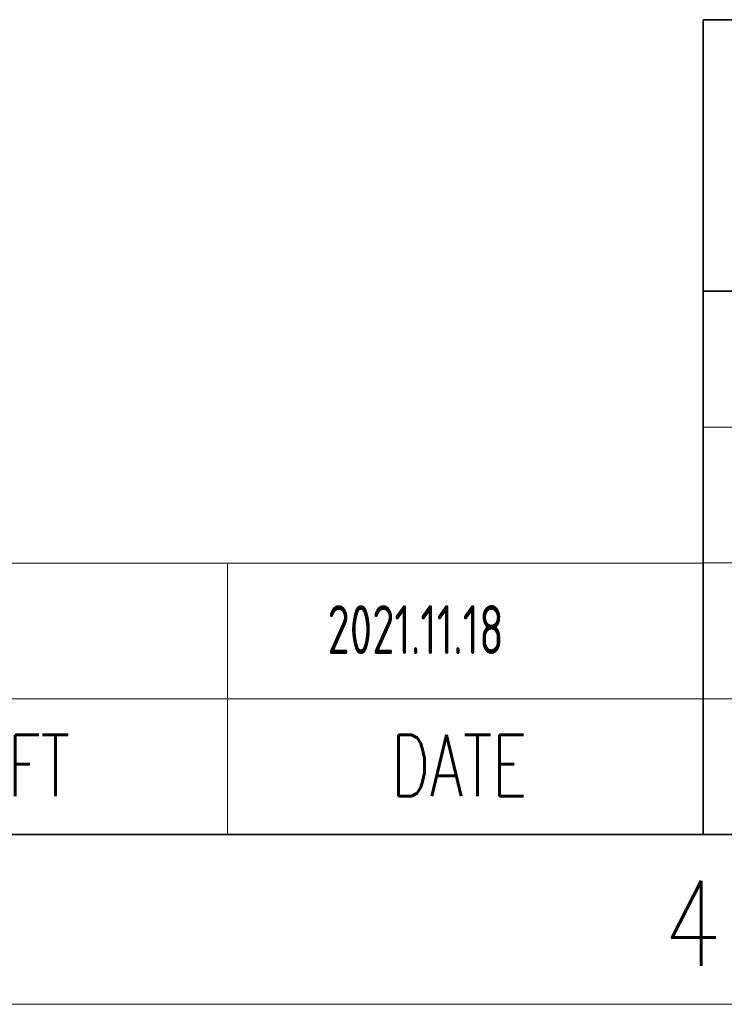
# Model space of a CAD drawing. Header units: millimetres. Extents: x 6 to 292, y 5 to 204.
# Tile 10 of 24: x 147 to 168, y 5 to 34. Entities that reach past the tile are written whole.
import ezdxf
from ezdxf.entities.mleader import LeaderData, LeaderLine
from ezdxf.enums import TextEntityAlignment as Align
from ezdxf.math import Vec2, Vec3

# ---------------------------------------------------------------- set-up
doc = ezdxf.new("R2010")
doc.units = ezdxf.units.MM
for name, color, linetype in [('Default', 7, 'Continuous'), ('TEXT', 7, 'Continuous'), ('图框', 7, 'Continuous'), ('细实线', 7, 'Continuous'), ('轮廓线', 7, 'Continuous')]:
    doc.layers.add(name, color=color, linetype=linetype)
doc.styles.add('SEACAD_romans_shx', font='romans.shx')

# ---------------------------------------------------------------- blocks, each defined once
blk = doc.blocks.new('SE6')
at = {"layer": '细实线', "color": 7, "linetype": 'Continuous', "lineweight": 13}
for p, q in [((153.001, 17.997), (153.001, 13.997)), ((65.001, 13.997), (167.001, 13.997)), ((153.001, 13.997), (153.001, 9.997))]:
    blk.add_line(p, q, dxfattribs=at)
blk.add_lwpolyline([(65.001, 9.997), (65.001, 17.997), (167.001, 17.997), (167.001, 9.997), (65.001, 9.997)], dxfattribs=at)
at = {"layer": '细实线', "color": 7, "linetype": 'Continuous', "lineweight": 5, "style": 'SEACAD_romans_shx', "width": 0.7}
for s, p in [('DRFT', (144.261, 12.934)), ('DATE', (157.823, 12.934))]:
    blk.add_text(s, height=1.8, dxfattribs=at).set_placement(p, align=Align.TOP_LEFT)
blk = doc.blocks.new('_Dot')
at = {"color": 0, "linetype": 'ByBlock', "lineweight": -2}
blk.add_line((-0.5, 0), (-1, 0), dxfattribs=at)
at = {"color": 0, "linetype": 'ByBlock', "const_width": 0.5}
blk.add_lwpolyline([(-0.25, 0, 1), (0.25, 0, 1)], format="xyb", close=True, dxfattribs=at)
blk = doc.blocks.new('A4-drawing_frame')
at = {"layer": '细实线', "color": 7, "linetype": 'Continuous', "lineweight": 13}
blk.add_line((-286.5, 0), (0, 0), dxfattribs=at)
at = {"layer": '轮廓线', "color": 7, "linetype": 'Continuous', "lineweight": 35}
blk.add_line((-282, 5), (-5, 5), dxfattribs=at)
at = {"layer": 'TEXT', "insert": (-125.313, 1.134), "char_height": 2.5, "width": 1.88357, "attachment_point": 8, "style": 'SEACAD_romans_shx'}
blk.add_mtext('{\\fromans|b0||i0||c0|p34;\\C7;\\H2.5;\\W0.8;4}', dxfattribs=at)

msp = doc.modelspace()

# ---------------------------------------------------------------- linework, layer by layer
at = {"layer": '细实线', "color": 7, "linetype": 'Continuous', "lineweight": 13}
for p, q in [((195, 26), (167, 26)), ((195, 22), (167, 22)), ((195, 18), (167, 18)), ((195, 14), (167, 14))]:
    msp.add_line(p, q, dxfattribs=at)
at = {"layer": '轮廓线', "color": 7, "linetype": 'Continuous', "lineweight": 35}
for p, q in [((167, 34), (287, 34)), ((167, 10), (167, 34)), ((167, 26), (287, 26)), ((167, 10), (287, 10))]:
    msp.add_line(p, q, dxfattribs=at)

# ---------------------------------------------------------------- block references
at = {"layer": '图框', "color": 7}
msp.add_blockref('A4-drawing_frame', (292, 5), dxfattribs=at)
at = {"layer": '细实线'}
msp.add_blockref('SE6', (0, 0), dxfattribs=at)

# ---------------------------------------------------------------- leaders
at = {"layer": 'Default', "color": 7, "linetype": 'Continuous', "lineweight": 13}
ml = msp.add_multileader_mtext('Standard', dxfattribs=at)
ml.set_content('{\\pxsm0.9;\\fSolid Edge ANSI|b0||i0||c0|p34;\\W0.7;2021.11.18\\P}', color=256)
ml.set_leader_properties()
ml.set_arrow_properties(name='DOT')
ml.build(insert=Vec2(0, 0))
ml.multileader.update_dxf_attribs({"leader_type": 0, "dogleg_length": 0, "arrow_head_size": 1.44})
ctx = ml.context
ctx.base_point, ctx.char_height, ctx.arrow_head_size, ctx.landing_gap_size = Vec3(153.82, 16.029), 1.44, 1.44, 0.504
ctx.text_align_type = 1
ctx.mtext.insert, ctx.mtext.alignment = Vec3(158.538, 16.756), 2

doc.saveas('drawing.dxf')
